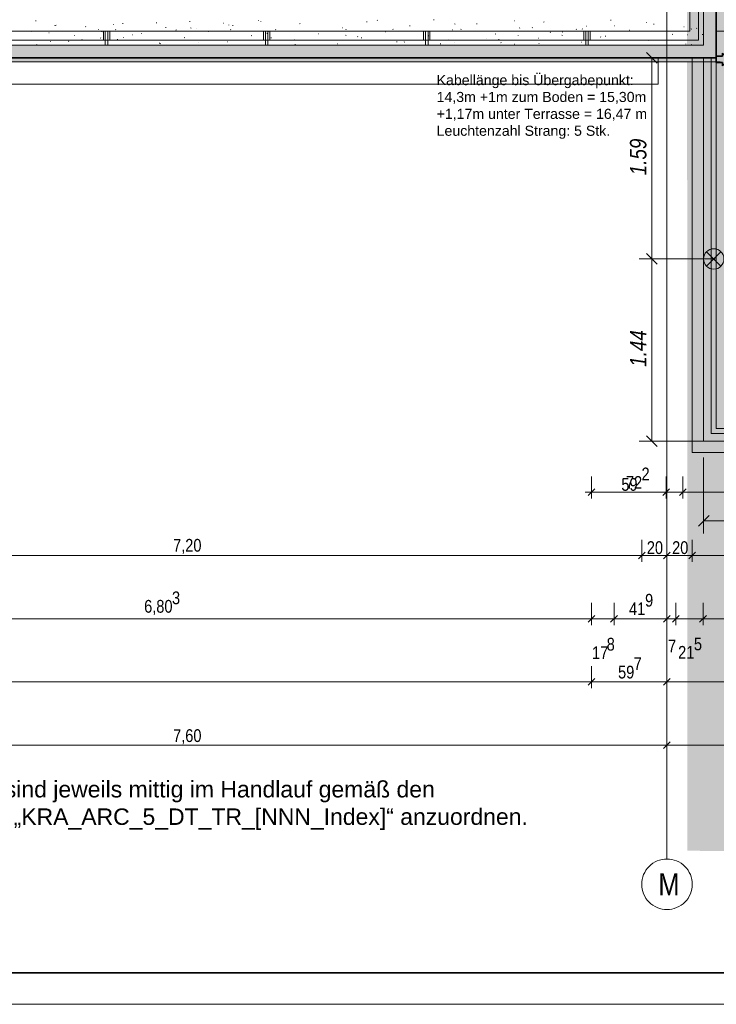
# Model space of a CAD drawing. Extents: x -740 to 300, y 62 to 1112.
# Tile 11 of 187: x -101 to 9, y 62 to 218. Entities that reach past the tile are written whole.
import ezdxf
from ezdxf.lldxf.tags import DXFTag

# ---------------------------------------------------------------- set-up
doc = ezdxf.new("R2010")
doc.units = 0
doc.layers.get('0').update_dxf_attribs({"lineweight": 13})
for name, color, linetype, lineweight, true_color in [('00_ E_ST_Handlaufleuchte', 7, 'Continuous', 13, 0xb2b200), ('00_E_ST_Handlaufleuchte_Bem', 7, 'Continuous', 5, 0x7d7d00), ('00_E_ST_Handlaufleuchte_Kabel', 3, 'Continuous', 18, 0x00ff00), ('00_E_ST_Handlaufleuchte_Übergabepunkte unter Terrassenplatte', 3, 'Continuous', 35, 0x00ff00), ('00_E_ST_Handlaufleuchte–Handlauf-Position', 7, 'Continuous', 5, 0x0000b2), ('30 -33 Aussenwände- 7 Fassade_ Elemente', 7, 'Continuous', 9, 0x00aacc), ('30 -36 Dächer- 1 Konstruktion', 7, 'Continuous', 35, 0x6666cc), ('30 -36 Dächer- 3 Dachbeläge', 7, 'Continuous', 15, 0x9999ff), ('30 -36 Dächer- 4 Dachbekleidungen', 7, 'Continuous', 9, 0xccccff), ('60- 61 allgemeine Ausstattung- 4 Terrassen', 9, 'Continuous', 9, 0x808080), ('70 -76 Bemaßung- 2 Allgemein', 9, 'Continuous', 5, 0x808080), ('iwb_Layout BA_Markierung', 7, 'Continuous', 9, 0xbadcdc)]:
    doc.layers.add(name, color=color, linetype=linetype, lineweight=lineweight, true_color=true_color)
for name, color, linetype, lineweight in [('00_E_ST_Handlaufleuchte_Kabel_Text', 7, 'Continuous', 13), ('70 -71 Achsen- 1 Gebäudeachsen', 7, 'STRICHPUNKT2-A06CPVBCL0', 18), ('iwb_Plankopf Rahmen', 7, 'Continuous', 35), ('Keine-A06CPVBDL0', 7, 'Continuous', 9)]:
    doc.layers.add(name, color=color, linetype=linetype, lineweight=lineweight)
doc.styles.get("Standard").update_dxf_attribs({"font": 'ARIALN.TTF'})
tags = doc.linetypes.add('STRICHPUNKT2-A06CPVBCL0', pattern=[12.7, 6.35, -3.175, 0, -3.175]).pattern_tags.tags
tags[10:11] = [DXFTag(74, 4), DXFTag(75, 0), DXFTag(340, '0'), DXFTag(46, 0.0), DXFTag(50, 0.0), DXFTag(44, 0.0), DXFTag(45, 0.0)]
tags[8:9] = [DXFTag(74, 4), DXFTag(75, 0), DXFTag(340, '0'), DXFTag(46, 0.0), DXFTag(50, 0.0), DXFTag(44, 0.0), DXFTag(45, 0.0)]
tags[6:7] = [DXFTag(74, 4), DXFTag(75, 0), DXFTag(340, '0'), DXFTag(46, 0.0), DXFTag(50, 0.0), DXFTag(44, 0.0), DXFTag(45, 0.0)]
tags[4:5] = [DXFTag(74, 4), DXFTag(75, 0), DXFTag(340, '0'), DXFTag(46, 0.0), DXFTag(50, 0.0), DXFTag(44, 0.0), DXFTag(45, 0.0)]

# ---------------------------------------------------------------- blocks, each defined once
blk = doc.blocks.new('Polygon-A06CPVB3L0')
at = {"color": 0, "linetype": 'ByBlock', "lineweight": -2, "ltscale": 0.13}
blk.add_solid([(4.85, 86.71), (4.69, 1083.81), (76.5, 86.52), (76.5, 1083.81)], dxfattribs=at)
blk = doc.blocks.new('Referenz-A06CPVBEL0')
at = {"layer": '30 -33 Aussenwände- 7 Fassade_ Elemente', "color": 0, "linetype": 'Continuous', "ltscale": 0.13}
for p, q in [((9.44, 372.97), (9.44, 212.11)), ((9.44, 212.11), (-682.36, 212.11)), ((-148.96, 212.11), (0.24, 212.11)), ((0.24, 212.11), (0.24, 207.97)), ((5.64, 149.71), (5.64, 212.11)), ((-148.96, 211.51), (0.24, 211.51)), ((0.24, 211.51), (0.24, 207.97)), ((0.24, 207.97), (-148.96, 207.97)), ((0.24, 207.97), (-148.96, 207.97)), ((65.64, 149.71), (5.64, 149.71))]:
    blk.add_line(p, q, dxfattribs=at)
at = {"layer": '30 -36 Dächer- 1 Konstruktion', "color": 0, "linetype": 'Continuous', "ltscale": 0.35}
for p, q in [((9.44, 212.11), (9.44, 384.91)), ((-682.36, 212.11), (9.44, 212.11))]:
    blk.add_line(p, q, dxfattribs=at)
at = {"layer": '30 -36 Dächer- 1 Konstruktion', "color": 0, "lineweight": 25}
for p, q in [((9.44, 384.91), (9.44, 212.11)), ((9.44, 212.11), (9.44, 384.91)), ((9.44, 212.11), (9.44, 384.91)), ((9.44, 384.91), (9.44, 212.11)), ((9.44, 212.11), (-682.36, 212.11)), ((-682.36, 212.11), (9.44, 212.11)), ((-682.36, 212.11), (9.44, 212.11)), ((9.44, 212.11), (-682.36, 212.11))]:
    blk.add_line(p, q, dxfattribs=at)
at = {"layer": '30 -36 Dächer- 1 Konstruktion', "color": 0, "lineweight": 5}
for p, q in [((9.44, 384.91), (9.44, 212.11)), ((9.44, 212.11), (9.44, 384.91)), ((9.44, 212.11), (9.44, 384.91)), ((9.44, 384.91), (9.44, 212.11)), ((9.44, 212.11), (-682.36, 212.11)), ((-682.36, 212.11), (9.44, 212.11)), ((-682.36, 212.11), (9.44, 212.11)), ((9.44, 212.11), (-682.36, 212.11))]:
    blk.add_line(p, q, dxfattribs=at)
at = {"layer": '30 -36 Dächer- 1 Konstruktion', "color": 0, "lineweight": -2}
for p, q in [((9.44, 384.91), (9.44, 212.11)), ((9.44, 212.11), (9.44, 384.91)), ((9.44, 212.11), (9.44, 384.91)), ((9.44, 384.91), (9.44, 212.11)), ((9.44, 212.11), (-682.36, 212.11)), ((-682.36, 212.11), (9.44, 212.11)), ((-682.36, 212.11), (9.44, 212.11)), ((9.44, 212.11), (-682.36, 212.11))]:
    blk.add_line(p, q, dxfattribs=at)
at = {"layer": '30 -36 Dächer- 1 Konstruktion', "color": 0}
for p, q in [((9.44, 212.11), (9.44, 384.91)), ((-682.36, 212.11), (9.44, 212.11))]:
    blk.add_line(p, q, dxfattribs=at)
at = {"layer": '30 -36 Dächer- 3 Dachbeläge', "color": 0, "lineweight": 9}
for p, q in [((7.44, 376.51), (7.44, 214.11)), ((-62.98, 218), (-62.99, 218.07)), ((-44.23, 218.06), (-44.15, 218.03)), ((-35.27, 218.12), (-35.19, 218.14)), ((-7.27, 218.08), (-7.2, 218.1)), ((-98.24, 217.98), (-98.17, 217.96)), ((-95.21, 217.21), (-95.22, 217.29)), ((-95.08, 217.25), (-95, 217.27)), ((-90.31, 217.08), (-90.37, 217.03)), ((-88.29, 216.6), (-88.22, 216.62)), ((-85.98, 217.41), (-85.91, 217.38)), ((-85.55, 216.59), (-85.6, 216.53)), ((-84.47, 217.55), (-84.4, 217.57)), ((-79.09, 217.61), (-79.1, 217.68)), ((-77.69, 216.91), (-77.61, 216.92)), ((-75.96, 216.54), (-76.03, 216.5)), ((-73.87, 217.86), (-73.79, 217.88)), ((-73.72, 216.84), (-73.64, 216.81)), ((-72.73, 216.79), (-72.76, 216.82)), ((-68.54, 217.61), (-68.46, 217.58)), ((-67.67, 217.31), (-67.69, 217.34)), ((-67.33, 216.61), (-67.39, 216.55)), ((-67.08, 217.21), (-67.01, 217.23)), ((-62.6, 217.83), (-62.63, 217.86)), ((-60.3, 216.56), (-60.22, 216.58)), ((-56.48, 217.51), (-56.4, 217.53)), ((-49.69, 216.86), (-49.62, 216.88)), ((-49.11, 216.63), (-49.17, 216.57)), ((-45.87, 217.82), (-45.8, 217.83)), ((-41.75, 216.65), (-41.68, 216.62)), ((-39.09, 217.17), (-39.01, 217.19)), ((-32.3, 216.52), (-32.23, 216.54)), ((-31.96, 217.49), (-31.89, 217.46)), ((-30.9, 216.65), (-30.95, 216.59)), ((-28.48, 217.47), (-28.41, 217.49)), ((-22.5, 217.99), (-22.42, 217.97)), ((-21.7, 216.82), (-21.62, 216.84)), ((-19.7, 216.91), (-19.63, 216.88)), ((-17.88, 217.77), (-17.8, 217.79)), ((-12.68, 216.67), (-12.74, 216.61)), ((-11.75, 216.65), (-11.78, 216.68)), ((-11.09, 217.12), (-11.02, 217.14)), ((-6.68, 217.17), (-6.71, 217.2)), ((-4.31, 216.47), (-4.23, 216.49)), ((-1.62, 217.69), (-1.65, 217.72)), ((-0.49, 217.43), (-0.41, 217.45)), ((4.28, 217.03), (4.36, 217.01)), ((5.54, 216.69), (5.48, 216.63)), ((6.29, 216.78), (6.37, 216.8)), ((-98.9, 216.3), (-98.82, 216.32)), ((-96.16, 216.09), (-96.12, 216.08)), ((-92.11, 215.65), (-92.04, 215.67)), ((-90.94, 215.03), (-90.87, 215.01)), ((-87.93, 215.23), (-87.95, 215.26)), ((-87.79, 216.26), (-87.71, 216.24)), ((-85.33, 215), (-85.25, 215.02)), ((-84.35, 215.31), (-84.31, 215.3)), ((-82.86, 215.75), (-82.89, 215.78)), ((-81.51, 215.95), (-81.43, 215.97)), ((-77.8, 216.27), (-77.82, 216.3)), ((-74.72, 215.3), (-74.65, 215.32)), ((-70.9, 216.26), (-70.83, 216.28)), ((-64.12, 215.61), (-64.04, 215.63)), ((-61.62, 216.01), (-61.68, 215.96)), ((-61.45, 216.26), (-61.38, 216.23)), ((-61.01, 215.3), (-60.93, 215.28)), ((-57.33, 214.96), (-57.26, 214.98)), ((-53.51, 215.91), (-53.44, 215.93)), ((-49.19, 215.69), (-49.12, 215.66)), ((-47.27, 215.47), (-47.34, 215.43)), ((-46.73, 215.26), (-46.65, 215.28)), ((-42.91, 216.21), (-42.83, 216.23)), ((-36.93, 215.11), (-36.85, 215.08)), ((-36.12, 215.56), (-36.05, 215.58)), ((-32.93, 214.94), (-32.99, 214.89)), ((-29.34, 214.92), (-29.26, 214.93)), ((-26.94, 215.1), (-26.97, 215.12)), ((-25.52, 215.87), (-25.44, 215.89)), ((-24.97, 215), (-24.97, 215.07)), ((-21.88, 215.61), (-21.91, 215.64)), ((-18.74, 215.22), (-18.66, 215.24)), ((-16.81, 216.13), (-16.84, 216.16)), ((-14.97, 215.69), (-14.89, 215.66)), ((-14.91, 216.17), (-14.84, 216.19)), ((-8.85, 215.39), (-8.86, 215.46)), ((-8.13, 215.52), (-8.05, 215.54)), ((-7.44, 216.34), (-7.36, 216.31)), ((-1.35, 214.87), (-1.27, 214.89)), ((2.47, 215.83), (2.55, 215.84)), ((4.83, 215.76), (4.9, 215.73)), ((7.26, 215.78), (7.26, 215.85)), ((7.44, 214.11), (-682.36, 214.11)), ((-98.06, 214.19), (-98.08, 214.22)), ((-95.93, 214.7), (-95.86, 214.72)), ((-92.99, 214.71), (-93.02, 214.74)), ((-78.68, 214.46), (-78.61, 214.43)), ((-78.54, 214.35), (-78.47, 214.37)), ((-72.53, 214.53), (-72.5, 214.53)), ((-67.94, 214.66), (-67.86, 214.67)), ((-57.2, 214.21), (-57.2, 214.29)), ((-50.55, 214.31), (-50.47, 214.33)), ((-48.34, 214.15), (-48.33, 214.12)), ((-41.08, 214.61), (-41.09, 214.68)), ((-39.94, 214.61), (-39.87, 214.63)), ((-34.22, 214.34), (-34.15, 214.32)), ((-32.01, 214.58), (-32.04, 214.61)), ((-24.66, 214.54), (-24.59, 214.51)), ((-22.56, 214.27), (-22.48, 214.29)), ((-18.58, 214.41), (-18.65, 214.36)), ((-11.95, 214.57), (-11.87, 214.59)), ((4.62, 214.31), (4.63, 214.27)), ((5.44, 214.22), (5.52, 214.24))]:
    blk.add_line(p, q, dxfattribs=at)
at = {"layer": '30 -36 Dächer- 3 Dachbeläge', "color": 0, "linetype": 'Continuous', "ltscale": 0.15}
for p, q in [((7.44, 376.51), (7.44, 214.11)), ((7.44, 214.11), (-682.36, 214.11)), ((-682.36, 211.51), (10.04, 211.51))]:
    blk.add_line(p, q, dxfattribs=at)
at = {"layer": '30 -36 Dächer- 3 Dachbeläge', "color": 0, "lineweight": 0}
for points in [[(7.44, 214.11), (7.44, 376.51), (10.04, 211.51)], [(10.04, 211.51), (7.44, 376.51), (10.04, 376.51)], [(7.44, 211.51), (-682.36, 212.97), (-682.36, 214.11)], [(7.44, 211.51), (-682.36, 214.11), (7.44, 214.11)], [(7.44, 211.51), (7.44, 214.11), (10.04, 211.51)], [(-682.36, 212.97), (7.44, 211.51), (-682.36, 211.51)]]:
    blk.add_solid(points, dxfattribs=at)
at = {"layer": '30 -36 Dächer- 4 Dachbekleidungen', "color": 0, "linetype": 'Continuous', "ltscale": 0.13}
for p, q in [((5.24, 376.51), (5.24, 216.31)), ((6.64, 214.91), (6.64, 376.51)), ((5.24, 216.31), (-682.36, 216.31)), ((-682.36, 214.91), (6.64, 214.91)), ((-87.52, 214.91), (-87.52, 216.31)), ((-87.52, 216.31), (-87.22, 216.31)), ((-87.22, 214.91), (-87.22, 216.31)), ((-87.22, 216.31), (-86.82, 216.31)), ((-86.82, 214.91), (-87.22, 214.91)), ((-87.22, 214.91), (-87.22, 214.11)), ((-86.82, 216.31), (-86.82, 214.91)), ((-86.52, 216.31), (-86.82, 216.31)), ((-86.82, 214.11), (-86.82, 214.91)), ((-86.52, 214.91), (-86.52, 216.31)), ((-62.19, 214.91), (-62.19, 216.31)), ((-62.19, 216.31), (-61.89, 216.31)), ((-61.89, 214.91), (-61.89, 216.31)), ((-61.89, 216.31), (-61.49, 216.31)), ((-61.49, 214.91), (-61.89, 214.91)), ((-61.89, 214.91), (-61.89, 214.11)), ((-61.49, 216.31), (-61.49, 214.91)), ((-61.19, 216.31), (-61.49, 216.31)), ((-61.49, 214.11), (-61.49, 214.91)), ((-61.19, 214.91), (-61.19, 216.31)), ((-36.86, 214.91), (-36.86, 216.31)), ((-36.86, 216.31), (-36.56, 216.31)), ((-36.56, 214.91), (-36.56, 216.31)), ((-36.56, 216.31), (-36.16, 216.31)), ((-36.16, 214.91), (-36.56, 214.91)), ((-36.56, 214.91), (-36.56, 214.11)), ((-36.16, 216.31), (-36.16, 214.91)), ((-35.86, 216.31), (-36.16, 216.31)), ((-36.16, 214.11), (-36.16, 214.91)), ((-35.86, 214.91), (-35.86, 216.31)), ((-11.52, 214.91), (-11.52, 216.31)), ((-11.52, 216.31), (-11.22, 216.31)), ((-11.22, 214.91), (-11.22, 216.31)), ((-11.22, 216.31), (-10.82, 216.31)), ((-10.82, 214.91), (-11.22, 214.91)), ((-11.22, 214.91), (-11.22, 214.11)), ((-10.82, 216.31), (-10.82, 214.91)), ((-10.52, 216.31), (-10.82, 216.31)), ((-10.82, 214.11), (-10.82, 214.91)), ((-10.52, 214.91), (-10.52, 216.31)), ((-87.22, 214.11), (-86.82, 214.11)), ((-61.89, 214.11), (-61.49, 214.11)), ((-36.56, 214.11), (-36.16, 214.11)), ((-11.22, 214.11), (-10.82, 214.11)), ((5.64, 212.11), (5.64, 149.71)), ((7.44, 212.11), (5.64, 212.11)), ((7.44, 151.51), (7.44, 212.11)), ((8.64, 212.11), (8.64, 152.71)), ((9.44, 212.11), (8.64, 212.11)), ((9.44, 153.51), (9.44, 212.11)), ((8.64, 152.71), (61.44, 152.71)), ((61.44, 153.51), (9.44, 153.51)), ((61.44, 151.51), (7.44, 151.51)), ((5.64, 149.71), (61.44, 149.71))]:
    blk.add_line(p, q, dxfattribs=at)
at = {"layer": '60- 61 allgemeine Ausstattung- 4 Terrassen', "color": 0}
blk.add_line((76.35, 216.31), (9.44, 216.31), dxfattribs=at)
at = {"layer": '60- 61 allgemeine Ausstattung- 4 Terrassen', "color": 0, "linetype": 'Continuous', "lineweight": 18, "ltscale": 0.18}
for p, q in [((5.64, 149.71), (5.64, 212.11)), ((61.44, 149.71), (5.64, 149.71))]:
    blk.add_line(p, q, dxfattribs=at)
at = {"layer": '70 -71 Achsen- 1 Gebäudeachsen', "color": 0, "linetype": 'STRICHPUNKT2-A06CPVBCL0', "ltscale": 0.18}
blk.add_line((1.64, 1084.85), (1.64, 85.41), dxfattribs=at)
at = {"layer": '70 -76 Bemaßung- 2 Allgemein', "color": 0, "linetype": 'Continuous', "ltscale": 0.13}
for p, q in [((-10.3, 145.91), (-10.3, 142.41)), ((-10.3, 145.91), (-10.3, 142.41)), ((1.5, 145.91), (1.5, 142.41)), ((1.5, 145.91), (1.5, 142.41)), ((4.14, 145.91), (4.14, 142.41)), ((4.14, 145.91), (4.14, 142.41)), ((-11.3, 143.41), (-9.24, 143.41)), ((-11.3, 143.41), (-9.24, 143.41)), ((0.44, 143.41), (-9.24, 143.41)), ((3.08, 143.41), (-9.24, 143.41)), ((2.5, 143.41), (0.44, 143.41)), ((0.5, 143.41), (2.56, 143.41)), ((76.35, 143.41), (2.56, 143.41)), ((5.14, 143.41), (3.08, 143.41)), ((3.14, 143.41), (5.2, 143.41)), ((76.35, 143.41), (5.2, 143.41)), ((-2.36, 135.91), (-2.36, 132.41)), ((-2.36, 135.91), (-2.36, 132.41)), ((1.64, 135.91), (1.64, 132.41)), ((1.64, 135.91), (1.64, 132.41)), ((5.64, 135.91), (5.64, 132.41)), ((5.64, 135.91), (5.64, 132.41)), ((-3.42, 133.41), (-145.3, 133.41)), ((-1.36, 133.41), (-3.42, 133.41)), ((-3.36, 133.41), (-1.3, 133.41)), ((0.58, 133.41), (-1.3, 133.41)), ((2.64, 133.41), (0.58, 133.41)), ((0.64, 133.41), (2.7, 133.41)), ((4.58, 133.41), (2.7, 133.41)), ((6.64, 133.41), (4.58, 133.41)), ((4.64, 133.41), (6.7, 133.41)), ((76.35, 133.41), (6.7, 133.41)), ((-10.3, 125.91), (-10.3, 122.41)), ((-10.3, 125.91), (-10.3, 122.41)), ((-6.74, 125.91), (-6.74, 122.41)), ((-6.74, 125.91), (-6.74, 122.41)), ((1.64, 125.91), (1.64, 122.41)), ((1.64, 125.91), (1.64, 122.41)), ((3.04, 125.91), (3.04, 122.41)), ((3.04, 125.91), (3.04, 122.41)), ((7.34, 125.91), (7.34, 122.41)), ((7.34, 125.91), (7.34, 122.41)), ((-11.36, 123.41), (-145.3, 123.41)), ((-11.36, 123.41), (-12.42, 123.41)), ((-9.3, 123.41), (-11.36, 123.41)), ((-9.3, 123.41), (-11.36, 123.41)), ((-6.74, 123.41), (-10.3, 123.41)), ((-7.74, 123.41), (-5.68, 123.41)), ((-7.74, 123.41), (-5.68, 123.41)), ((-5.68, 123.41), (-4.62, 123.41)), ((0.58, 123.41), (-5.68, 123.41)), ((0.58, 123.41), (-0.48, 123.41)), ((2.64, 123.41), (0.58, 123.41)), ((2.64, 123.41), (0.58, 123.41)), ((1.98, 123.41), (0.92, 123.41)), ((3.04, 123.41), (1.64, 123.41)), ((4.04, 123.41), (1.98, 123.41)), ((2.04, 123.41), (4.1, 123.41)), ((7.34, 123.41), (3.04, 123.41)), ((4.1, 123.41), (5.16, 123.41)), ((6.34, 123.41), (8.4, 123.41)), ((6.34, 123.41), (8.4, 123.41)), ((8.4, 123.41), (9.46, 123.41)), ((57.48, 123.41), (8.4, 123.41)), ((-10.3, 115.91), (-10.3, 112.41)), ((-10.3, 115.91), (-10.3, 112.41)), ((1.64, 115.91), (1.64, 112.41)), ((1.64, 115.91), (1.64, 112.41)), ((-11.36, 113.41), (-682.36, 113.41)), ((-9.3, 113.41), (-11.36, 113.41)), ((-11.3, 113.41), (-9.24, 113.41)), ((0.58, 113.41), (-9.24, 113.41)), ((2.64, 113.41), (0.58, 113.41)), ((0.64, 113.41), (2.7, 113.41)), ((76.35, 113.41), (2.7, 113.41)), ((1.64, 105.41), (1.64, 102.41)), ((1.64, 105.41), (1.64, 102.41)), ((0.58, 103.41), (-149.3, 103.41)), ((2.14, 103.41), (0.58, 103.41)), ((2.17, 103.94), (1.11, 102.88)), ((1.11, 102.88), (2.17, 103.94)), ((1.14, 103.41), (2.7, 103.41)), ((76.35, 103.41), (2.7, 103.41))]:
    blk.add_line(p, q, dxfattribs=at)
at = {"layer": '70 -76 Bemaßung- 2 Allgemein', "color": 0, "linetype": 'Continuous', "lineweight": 20, "ltscale": 0.2}
for p, q in [((-10.83, 142.88), (-9.77, 143.94)), ((-10.83, 142.88), (-9.77, 143.94)), ((2.03, 143.94), (0.97, 142.88)), ((0.97, 142.88), (2.03, 143.94)), ((4.67, 143.94), (3.61, 142.88)), ((3.61, 142.88), (4.67, 143.94)), ((-1.83, 133.94), (-2.89, 132.88)), ((-2.89, 132.88), (-1.83, 133.94)), ((2.17, 133.94), (1.11, 132.88)), ((1.11, 132.88), (2.17, 133.94)), ((6.17, 133.94), (5.11, 132.88)), ((5.11, 132.88), (6.17, 133.94)), ((-9.77, 123.94), (-10.83, 122.88)), ((-9.77, 123.94), (-10.83, 122.88)), ((-7.27, 122.88), (-6.21, 123.94)), ((-7.27, 122.88), (-6.21, 123.94)), ((2.17, 123.94), (1.11, 122.88)), ((2.17, 123.94), (1.11, 122.88)), ((2.51, 122.88), (3.57, 123.94)), ((3.57, 123.94), (2.51, 122.88)), ((6.81, 122.88), (7.87, 123.94)), ((6.81, 122.88), (7.87, 123.94)), ((-9.77, 113.94), (-10.83, 112.88)), ((-10.83, 112.88), (-9.77, 113.94)), ((2.17, 113.94), (1.11, 112.88)), ((1.11, 112.88), (2.17, 113.94))]:
    blk.add_line(p, q, dxfattribs=at)
at = {"layer": 'Keine-A06CPVBDL0', "color": 0, "linetype": 'Continuous', "ltscale": 0.13}
for p, q in [((-1.45, 83.95), (-1.18, 84.24)), ((-1.18, 84.24), (-0.89, 84.5)), ((-0.89, 84.5), (-0.58, 84.74)), ((-0.58, 84.74), (-0.24, 84.94)), ((-0.24, 84.94), (0.11, 85.11)), ((0.11, 85.11), (0.48, 85.24)), ((0.48, 85.24), (0.86, 85.34)), ((0.86, 85.34), (1.25, 85.39)), ((1.25, 85.39), (1.64, 85.41)), ((1.64, 85.41), (2.04, 85.39)), ((2.04, 85.39), (2.42, 85.34)), ((2.42, 85.34), (2.8, 85.24)), ((2.8, 85.24), (3.17, 85.11)), ((3.17, 85.11), (3.53, 84.94)), ((3.53, 84.94), (3.87, 84.74)), ((3.87, 84.74), (4.18, 84.5)), ((4.18, 84.5), (4.47, 84.24)), ((4.47, 84.24), (4.74, 83.95)), ((-2.28, 82.19), (-2.18, 82.57)), ((-2.18, 82.57), (-2.05, 82.94)), ((-2.05, 82.94), (-1.88, 83.3)), ((-1.88, 83.3), (-1.68, 83.63)), ((-1.68, 83.63), (-1.45, 83.95)), ((4.74, 83.95), (4.97, 83.63)), ((4.97, 83.63), (5.17, 83.3)), ((5.17, 83.3), (5.34, 82.94)), ((5.34, 82.94), (5.47, 82.57)), ((5.47, 82.57), (5.57, 82.19)), ((-2.36, 81.41), (-2.34, 81.8)), ((-2.34, 81.02), (-2.36, 81.41)), ((-2.34, 81.8), (-2.28, 82.19)), ((-2.28, 80.63), (-2.34, 81.02)), ((5.57, 82.19), (5.62, 81.8)), ((5.62, 81.02), (5.57, 80.63)), ((5.62, 81.8), (5.64, 81.41)), ((5.64, 81.41), (5.62, 81.02)), ((-2.18, 80.25), (-2.28, 80.63)), ((-2.05, 79.88), (-2.18, 80.25)), ((-1.88, 79.53), (-2.05, 79.88)), ((-1.68, 79.19), (-1.88, 79.53)), ((5.17, 79.53), (4.97, 79.19)), ((5.34, 79.88), (5.17, 79.53)), ((5.47, 80.25), (5.34, 79.88)), ((5.57, 80.63), (5.47, 80.25)), ((-1.45, 78.87), (-1.68, 79.19)), ((-1.18, 78.58), (-1.45, 78.87)), ((-0.89, 78.32), (-1.18, 78.58)), ((-0.58, 78.09), (-0.89, 78.32)), ((-0.24, 77.88), (-0.58, 78.09)), ((0.11, 77.72), (-0.24, 77.88)), ((3.53, 77.88), (3.17, 77.72)), ((3.87, 78.09), (3.53, 77.88)), ((4.18, 78.32), (3.87, 78.09)), ((4.47, 78.58), (4.18, 78.32)), ((4.74, 78.87), (4.47, 78.58)), ((4.97, 79.19), (4.74, 78.87)), ((0.48, 77.58), (0.11, 77.72)), ((0.86, 77.49), (0.48, 77.58)), ((1.25, 77.43), (0.86, 77.49)), ((1.64, 77.41), (1.25, 77.43)), ((2.04, 77.43), (1.64, 77.41)), ((2.42, 77.49), (2.04, 77.43)), ((2.8, 77.58), (2.42, 77.49)), ((3.17, 77.72), (2.8, 77.58))]:
    blk.add_line(p, q, dxfattribs=at)
at = {"layer": '70 -76 Bemaßung- 2 Allgemein', "color": 0, "linetype": 'Continuous', "ltscale": 0.13, "char_height": 2.0138, "attachment_point": 1}
for s, insert in [('{\\fArial Narrow;2}', (-2.39, 147.31)), ('{\\fArial Narrow;59}', (-5.58, 145.66)), ('{\\fArial Narrow;72}', (-4.86, 145.97)), ('{\\fArial Narrow;7,20}', (-76.49, 136.03)), ('{\\fArial Narrow;20}', (-1.55, 135.66)), ('{\\fArial Narrow;20}', (2.45, 135.66)), ('{\\fArial Narrow;3}', (-76.66, 127.72)), ('{\\fArial Narrow;6,80}', (-81.07, 126.38)), ('{\\fArial Narrow;9}', (-1.82, 127.34)), ('{\\fArial Narrow;41}', (-4.36, 126)), ('{\\fArial Narrow;8}', (-7.9, 120.39)), ('{\\fArial Narrow;7}', (1.81, 120.1)), ('{\\fArial Narrow;5}', (5.9, 120.44)), ('{\\fArial Narrow;17}', (-10.22, 119.04)), ('{\\fArial Narrow;21}', (3.4, 119.1)), ('{\\fArial Narrow;7}', (-3.62, 117.32)), ('{\\fArial Narrow;59}', (-6.1, 115.98)), ('{\\fArial Narrow;7,60}', (-76.49, 105.93))]:
    blk.add_mtext(s, dxfattribs=dict(at, insert=insert))
at = {"layer": 'Keine-A06CPVBDL0', "color": 0, "linetype": 'Continuous', "ltscale": 0.13, "insert": (0.27, 83.17), "char_height": 3.5241, "attachment_point": 1}
blk.add_mtext('{\\fArial Narrow;M}', dxfattribs=at)
blk = doc.blocks.new('Maß-A06CPVBKL0')
at = {"color": 0, "linetype": 'ByBlock', "lineweight": -2, "ltscale": 0.13}
for p, q in [((-2.76, 212.11), (9.24, 212.11)), ((-1.6, 212.96), (0.09, 211.26)), ((-0.76, 180.31), (-0.76, 212.11)), ((-1.6, 181.16), (0.09, 179.46)), ((-2.76, 180.31), (9.24, 180.31))]:
    blk.add_line(p, q, dxfattribs=at)
at = {"color": 0, "linetype": 'ByBlock', "lineweight": -2, "ltscale": 0.13, "insert": (-4.22, 193.54), "char_height": 2.6, "attachment_point": 1, "rotation": 90}
blk.add_mtext('{\\fArial Narrow|b0|i1;1.59}', dxfattribs=at)
blk = doc.blocks.new('Blockreferenz-A06CPVBML0')
at = {"lineweight": -2}
for points in [[(7.91, 181.45), (9.04, 180.31), (7.91, 179.17), (7.65, 179.51), (7.49, 179.9), (7.44, 180.31), (7.49, 180.73), (7.65, 181.12)], [(9.04, 180.31), (10.18, 181.45), (10.44, 181.12), (10.6, 180.73), (10.65, 180.31), (10.6, 179.9), (10.44, 179.51), (10.18, 179.17)]]:
    blk.add_hatch(color=0, dxfattribs=at).paths.add_polyline_path(points)
at = {"color": 0, "lineweight": -2}
for p, q in [((7.91, 179.17), (10.18, 181.45)), ((7.91, 181.45), (10.18, 179.17))]:
    blk.add_line(p, q, dxfattribs=at)
blk.add_circle((9.04, 180.31), 1.61, dxfattribs=at)
blk = doc.blocks.new('Polygon-A06CPVBOL0')
at = {"color": 0, "linetype": 'ByBlock', "lineweight": -2, "ltscale": 0.13}
for points in [[(8.64, 212.11), (9.44, 212.11), (8.64, 152.71)], [(9.44, 212.11), (8.64, 152.71), (9.44, 153.51)], [(8.64, 152.71), (9.44, 153.51), (76.35, 153.29)], [(8.64, 152.71), (76.35, 153.29), (76.35, 152.71)], [(9.44, 153.51), (76.35, 153.29), (76.35, 153.51)]]:
    blk.add_solid(points, dxfattribs=at)
blk = doc.blocks.new('Maß-A06CPVBQL0')
at = {"color": 0, "linetype": 'ByBlock', "lineweight": -2, "ltscale": 0.13}
for p, q in [((-1.6, 181.16), (0.09, 179.46)), ((-2.76, 180.31), (9.24, 180.31)), ((-0.76, 151.51), (-0.76, 180.31)), ((-2.76, 151.51), (9.24, 151.51)), ((-1.6, 152.36), (0.09, 150.66))]:
    blk.add_line(p, q, dxfattribs=at)
at = {"color": 0, "linetype": 'ByBlock', "lineweight": -2, "ltscale": 0.13, "insert": (-4.22, 163.25), "char_height": 2.6, "attachment_point": 1, "rotation": 90}
blk.add_mtext('{\\fArial Narrow|b0|i1;1.44}', dxfattribs=at)
blk = doc.blocks.new('Maß-A06CPVC0L0')
at = {"color": 0, "linetype": 'ByBlock', "lineweight": -2, "ltscale": 0.13}
for p, q in [((7.44, 136.91), (7.44, 148.91)), ((34.64, 136.91), (34.64, 148.91)), ((6.6, 138.06), (8.29, 139.76)), ((34.64, 138.91), (7.44, 138.91)), ((33.8, 138.06), (35.49, 139.76))]:
    blk.add_line(p, q, dxfattribs=at)
at = {"color": 0, "linetype": 'ByBlock', "lineweight": -2, "ltscale": 0.13, "insert": (18.37, 142.38), "char_height": 2.6, "attachment_point": 1}
blk.add_mtext('{\\fArial Narrow|b0|i1;1.36}', dxfattribs=at)
blk = doc.blocks.new('Polylinie-A06CPVC4L0')
at = {"color": 0, "linetype": 'ByBlock', "lineweight": -2, "ltscale": 0.18}
for points in [[(24.35, 211.77), (24.15, 211.97), (24.34, 219.66), (24.14, 219.66)], [(8.84, 153.21), (8.64, 153.01), (8.85, 211.76), (8.65, 211.96)], [(8.85, 211.76), (8.65, 211.96), (24.35, 211.77), (24.15, 211.97)], [(76.35, 153.08), (8.64, 153.01), (8.84, 153.21)], [(76.35, 153.01), (8.64, 153.01), (76.35, 153.08)], [(76.35, 153.08), (8.84, 153.21), (76.35, 153.21)]]:
    blk.add_solid(points, dxfattribs=at)
blk = doc.blocks.new('Pfeil-A06CPVCEL0')
at = {"linetype": 'ByBlock', "lineweight": -2, "ltscale": 0.35}
blk.add_hatch(color=0, dxfattribs=at).paths.add_polyline_path([(9.44, 211.36), (9.44, 212.36), (10.44, 212.36), (10.44, 212.86), (11.44, 211.86), (10.44, 210.86), (10.44, 211.36)])
at = {"color": 0, "linetype": 'ByBlock', "lineweight": -2, "ltscale": 0.35}
for p, q in [((9.44, 211.36), (9.44, 212.36)), ((9.44, 212.36), (10.44, 212.36)), ((10.44, 212.36), (10.44, 212.86)), ((10.44, 212.86), (11.44, 211.86)), ((11.44, 211.86), (10.44, 210.86)), ((10.44, 211.36), (9.44, 211.36)), ((10.44, 210.86), (10.44, 211.36))]:
    blk.add_line(p, q, dxfattribs=at)

msp = doc.modelspace()

# ---------------------------------------------------------------- linework, layer by layer
at = {"layer": 'iwb_Plankopf Rahmen', "color": 8, "lineweight": 13, "ltscale": 0.13, "true_color": 0x808080}
msp.add_lwpolyline([(300.35, 62.43), (-719.65, 62.43), (-719.65, 1112.43), (300.35, 1112.43), (300.35, 62.43)], close=True, dxfattribs=at)
at = {"layer": 'iwb_Plankopf Rahmen', "ltscale": 0.35}
msp.add_lwpolyline([(-699.65, 67.43), (-699.65, 1107.43), (295.35, 1107.43), (295.35, 67.43), (-599.65, 67.43), (-699.65, 67.43)], close=True, dxfattribs=at)

# ---------------------------------------------------------------- block references
at = {"color": 8, "lineweight": 13, "ltscale": 0.13, "true_color": 0x808080}
msp.add_blockref('Referenz-A06CPVBEL0', (0, 0), dxfattribs=at)
at = {"layer": '00_ E_ST_Handlaufleuchte', "ltscale": 0.13}
msp.add_blockref('Blockreferenz-A06CPVBML0', (0, 0), dxfattribs=at)
at = {"layer": '00_E_ST_Handlaufleuchte_Bem', "ltscale": 0.13}
for name in ['Maß-A06CPVBKL0', 'Maß-A06CPVBQL0', 'Maß-A06CPVC0L0']:
    msp.add_blockref(name, (0, 0), dxfattribs=at)
at = {"layer": '00_E_ST_Handlaufleuchte_Kabel', "ltscale": 0.18}
msp.add_blockref('Polylinie-A06CPVC4L0', (0, 0), dxfattribs=at)
at = {"layer": '00_E_ST_Handlaufleuchte_Übergabepunkte unter Terrassenplatte', "ltscale": 0.35}
msp.add_blockref('Pfeil-A06CPVCEL0', (0, 0), dxfattribs=at)
at = {"layer": '00_E_ST_Handlaufleuchte–Handlauf-Position', "ltscale": 0.13}
msp.add_blockref('Polygon-A06CPVBOL0', (0, 0), dxfattribs=at)
at = {"layer": 'iwb_Layout BA_Markierung', "ltscale": 0.13}
msp.add_blockref('Polygon-A06CPVB3L0', (0, 0), dxfattribs=at)

# ---------------------------------------------------------------- texts
at = {"layer": '00_E_ST_Handlaufleuchte_Bem', "ltscale": 0.13, "char_height": 2.6, "attachment_point": 1}
for s, insert in [('{\\fArial;Handlaufleuchten sind jeweils mittig im Handlauf gemäß den }', (-132.39, 97.75)), ('{\\fArial;Architektur-Details „KRA_ARC_5_DT_TR_[NNN_Index]“ anzuordnen.}', (-132.39, 93.41))]:
    msp.add_mtext(s, dxfattribs=dict(at, insert=insert))
at = {"layer": '00_E_ST_Handlaufleuchte_Kabel_Text', "ltscale": 0.13, "char_height": 1.6, "attachment_point": 1}
for s, insert in [('{\\fArial;Kabellänge bis Übergabepunkt:}', (-34.8, 209.4)), ('{\\fArial;14,3m +1m zum Boden = 15,30m}', (-34.8, 206.73)), ('{\\fArial;+1,17m unter Terrasse = 16,47 m}', (-34.8, 204.06)), ('{\\fArial;Leuchtenzahl Strang: 5 Stk.}', (-34.8, 201.39))]:
    msp.add_mtext(s, dxfattribs=dict(at, insert=insert))

doc.saveas('drawing.dxf')
